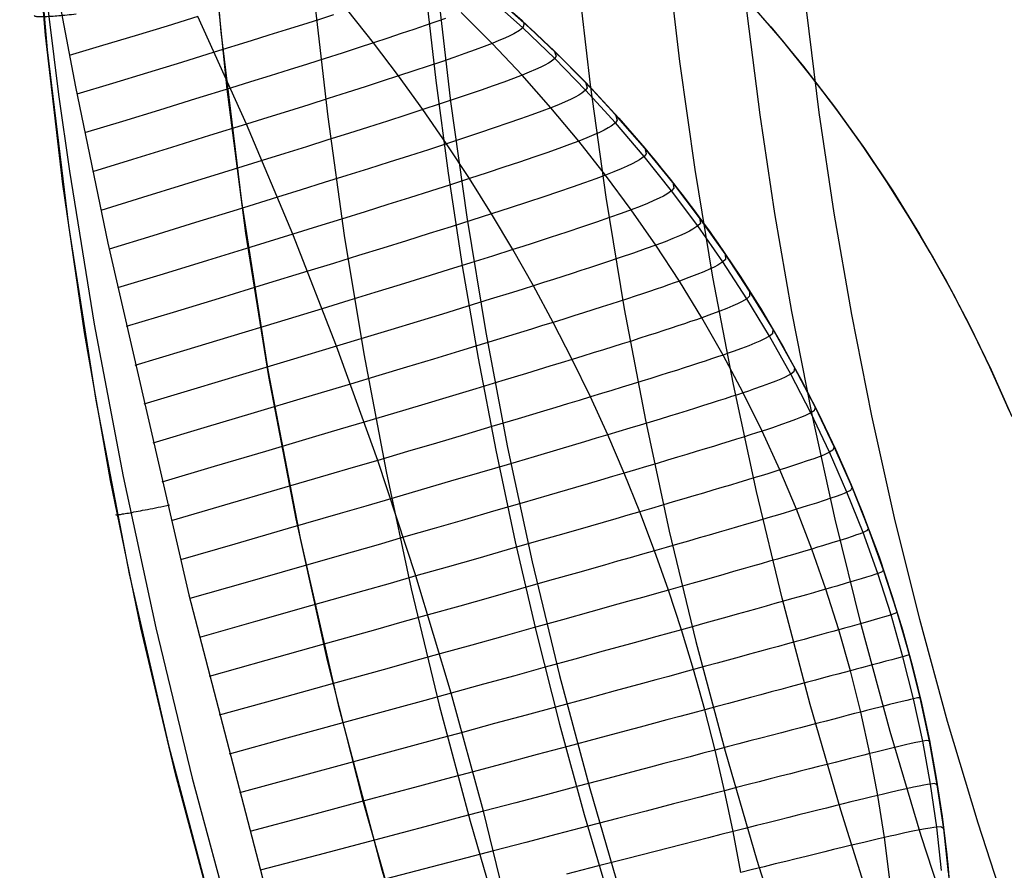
# Model space of a CAD drawing. Header units: millimetres. Extents: x -118 to 118, y -118 to 118.
# Tile 10 of 68: x -118 to -95, y -31 to -11. Entities that reach past the tile are written whole.
import ezdxf

# ---------------------------------------------------------------- set-up
doc = ezdxf.new("R2010")
doc.units = ezdxf.units.MM
doc.header["$MEASUREMENT"] = 0
doc.layers.add('Predefinito', color=5, linetype='Continuous')

msp = doc.modelspace()

# ---------------------------------------------------------------- linework, layer by layer
at = {"layer": 'Predefinito'}
for points in [[(-117.5, 0), (-117.43, -4.056), (-117.22, -8.106), (-116.87, -12.148), (-116.381, -16.174), (-115.754, -20.182), (-114.988, -24.165), (-114.086, -28.12), (-113.047, -32.041), (-111.874, -35.923), (-110.567, -39.764), (-109.129, -43.556), (-107.56, -47.297), (-105.864, -50.981), (-104.041, -54.605), (-102.094, -58.164)], [(-113.5, 0), (-113.432, -3.918), (-113.23, -7.83), (-112.892, -11.734), (-112.42, -15.624), (-111.813, -19.495), (-111.074, -23.342), (-110.202, -27.162), (-109.199, -30.95), (-108.065, -34.701), (-106.803, -38.41), (-105.414, -42.073), (-103.899, -45.687), (-102.26, -49.246), (-100.499, -52.746), (-98.619, -56.183), (-96.621, -59.554)], [(-108.5, 0), (-108.458, -2.664), (-108.35, -5.331), (-108.175, -8.001), (-107.933, -10.674), (-107.627, -13.33), (-107.256, -15.981), (-106.82, -18.626), (-106.319, -21.265), (-105.755, -23.888), (-105.129, -26.495), (-104.439, -29.087), (-103.687, -31.666), (-102.872, -34.227), (-101.997, -36.764), (-101.061, -39.278), (-100.065, -41.767), (-99.006, -44.24), (-97.889, -46.68), (-96.715, -49.087), (-95.483, -51.461), (-94.186, -53.817), (-92.835, -56.132), (-91.429, -58.406)], [(-91.161, -41.356), (-92.148, -39.108), (-93.075, -36.847), (-93.959, -34.532), (-94.78, -32.208), (-95.54, -29.878), (-96.238, -27.544), (-96.876, -25.209), (-97.454, -22.874), (-97.972, -20.542), (-98.432, -18.215), (-98.833, -15.895), (-99.177, -13.584), (-99.465, -11.283), (-99.698, -8.995), (-99.877, -6.721), (-100.003, -4.463), (-100.078, -2.222), (-100.103, 0)], [(-113.48, -2.146), (-112.401, -2.602), (-111.338, -3.095), (-110.293, -3.624), (-109.266, -4.188), (-108.26, -4.788), (-107.275, -5.421), (-106.312, -6.088), (-105.372, -6.788), (-104.457, -7.52), (-103.568, -8.282), (-102.705, -9.074), (-101.87, -9.896), (-101.064, -10.746), (-100.287, -11.623), (-99.541, -12.526), (-98.826, -13.454), (-98.143, -14.406), (-97.494, -15.381), (-96.878, -16.377), (-96.297, -17.394), (-95.751, -18.431), (-95.241, -19.485), (-94.767, -20.557)], [(-96.216, -31.017), (-96.327, -30.007), (-96.473, -29.001), (-96.653, -28.001), (-96.866, -27.007), (-97.112, -26.021), (-97.392, -25.044), (-97.704, -24.077), (-98.049, -23.121), (-98.425, -22.177), (-98.834, -21.247), (-99.273, -20.33), (-99.743, -19.429), (-100.243, -18.546), (-100.773, -17.677), (-101.333, -16.827), (-101.92, -15.998), (-102.534, -15.188), (-103.176, -14.4), (-103.844, -13.634), (-104.537, -12.89), (-105.255, -12.171), (-105.997, -11.476), (-106.762, -10.807)], [(-106.597, -10.947), (-105.817, -11.64), (-105.061, -12.361), (-104.33, -13.107), (-103.626, -13.878), (-102.949, -14.673), (-102.3, -15.491), (-101.679, -16.33), (-101.088, -17.191), (-100.527, -18.072), (-99.997, -18.972), (-99.498, -19.889), (-99.032, -20.823), (-98.598, -21.773), (-98.197, -22.737), (-97.83, -23.715), (-97.497, -24.705), (-97.199, -25.705), (-96.935, -26.716), (-96.706, -27.735), (-96.513, -28.761), (-96.355, -29.793), (-96.234, -30.83), (-96.148, -31.871)], [(-106.379, -11.136), (-105.699, -11.749), (-105.038, -12.383), (-104.396, -13.037), (-103.774, -13.711), (-103.173, -14.404), (-102.593, -15.114), (-102.035, -15.841), (-101.501, -16.583), (-100.99, -17.34), (-100.504, -18.11), (-100.042, -18.892), (-99.606, -19.686), (-99.194, -20.489), (-98.809, -21.3), (-98.45, -22.119), (-98.116, -22.945), (-97.809, -23.775), (-97.528, -24.609), (-97.272, -25.445), (-97.043, -26.284), (-96.838, -27.128), (-96.656, -27.984), (-96.498, -28.849), (-96.365, -29.725), (-96.257, -30.608), (-96.175, -31.499)], [(-94.827, -20.416), (-95.226, -19.517), (-95.653, -18.627), (-96.106, -17.746), (-96.587, -16.876), (-97.095, -16.018), (-97.629, -15.172), (-98.188, -14.341), (-98.773, -13.525), (-99.382, -12.726), (-100.015, -11.944), (-100.671, -11.181)]]:
    msp.add_lwpolyline(points, dxfattribs=at)
at = {"layer": 'Predefinito', "extrusion": (-0.111197, 0.990404, 0.082062)}
msp.add_lwpolyline([(117.5, -135.503), (117.499, -135.446), (117.498, -135.388), (117.495, -135.33), (117.491, -135.272), (117.486, -135.213), (117.48, -135.155), (117.472, -135.097), (117.464, -135.039), (117.454, -134.981), (117.443, -134.923), (117.431, -134.866), (117.418, -134.808), (117.404, -134.751), (117.389, -134.694), (117.372, -134.637), (117.355, -134.581), (117.336, -134.525), (117.316, -134.469), (117.295, -134.414), (117.273, -134.359), (117.25, -134.305), (117.226, -134.251), (117.201, -134.198), (117.175, -134.145), (117.148, -134.093), (117.12, -134.042), (117.091, -133.991), (117.061, -133.941), (117.03, -133.892), (116.999, -133.843), (116.966, -133.795), (116.933, -133.748)], dxfattribs=at)
at = {"layer": 'Predefinito', "extrusion": (-0.12632, 0.989365, 0.07211)}
msp.add_lwpolyline([(117.5, -135.742), (117.499, -135.677), (117.497, -135.613), (117.494, -135.548), (117.489, -135.482), (117.482, -135.417), (117.475, -135.352), (117.465, -135.287), (117.455, -135.222), (117.442, -135.157), (117.429, -135.092), (117.414, -135.027), (117.397, -134.963), (117.379, -134.899), (117.36, -134.835), (117.339, -134.772), (117.317, -134.709), (117.293, -134.647), (117.268, -134.585), (117.242, -134.524), (117.214, -134.464), (117.185, -134.404), (117.155, -134.345), (117.123, -134.287), (117.091, -134.229), (117.057, -134.172), (117.022, -134.117), (116.985, -134.062), (116.948, -134.008), (116.91, -133.955), (116.87, -133.903), (116.83, -133.852), (116.789, -133.803)], dxfattribs=at)
at = {"layer": 'Predefinito', "extrusion": (-0.509865, 0.847886, 0.145349)}
msp.add_lwpolyline([(99.045, -147.309), (99.008, -147.217), (98.969, -147.126), (98.928, -147.034), (98.884, -146.944), (98.838, -146.855), (98.79, -146.766), (98.739, -146.678), (98.687, -146.592), (98.632, -146.506), (98.575, -146.422), (98.516, -146.339), (98.454, -146.257), (98.391, -146.177), (98.326, -146.099), (98.259, -146.022), (98.19, -145.946), (98.119, -145.873), (98.047, -145.801), (97.973, -145.731), (97.897, -145.663), (97.82, -145.597), (97.742, -145.533), (97.662, -145.471), (97.58, -145.411), (97.498, -145.353), (97.414, -145.298), (97.33, -145.244), (97.244, -145.193), (97.158, -145.144), (97.071, -145.097), (96.983, -145.053), (96.894, -145.011), (96.805, -144.971), (96.714, -144.932), (96.622, -144.896), (96.529, -144.862), (96.434, -144.83), (96.339, -144.8), (96.242, -144.772), (96.144, -144.747), (96.046, -144.724), (95.947, -144.703), (95.847, -144.684), (95.747, -144.668), (95.646, -144.654), (95.544, -144.643), (95.442, -144.634), (95.34, -144.628), (95.238, -144.624), (95.135, -144.622), (95.033, -144.624), (94.931, -144.627), (94.829, -144.633), (94.727, -144.642), (94.625, -144.652), (94.524, -144.666), (94.424, -144.682), (94.324, -144.7), (94.225, -144.72), (94.126, -144.743), (94.029, -144.768), (93.932, -144.795), (93.836, -144.824), (93.742, -144.856)], dxfattribs=at)
at = {"layer": 'Predefinito', "extrusion": (-0.156525, 0.986278, 0.052502)}
msp.add_lwpolyline([(117.5, -136.125), (117.499, -136.05), (117.496, -135.975), (117.491, -135.899), (117.485, -135.823), (117.476, -135.747), (117.465, -135.671), (117.453, -135.595), (117.438, -135.519), (117.422, -135.444), (117.403, -135.368), (117.382, -135.293), (117.36, -135.219), (117.335, -135.145), (117.309, -135.071), (117.28, -134.998), (117.25, -134.926), (117.218, -134.855), (117.184, -134.785), (117.148, -134.715), (117.111, -134.647), (117.071, -134.58), (117.03, -134.514), (116.988, -134.449), (116.944, -134.385), (116.898, -134.323), (116.851, -134.262), (116.803, -134.202), (116.753, -134.144), (116.702, -134.088), (116.65, -134.033), (116.596, -133.979), (116.542, -133.927)], dxfattribs=at)
at = {"layer": 'Predefinito', "extrusion": (-0.216488, 0.976085, 0.019786)}
msp.add_lwpolyline([(117.5, -136.533), (117.499, -136.447), (117.495, -136.361), (117.489, -136.274), (117.48, -136.187), (117.468, -136.1), (117.454, -136.012), (117.438, -135.925), (117.418, -135.838), (117.396, -135.751), (117.372, -135.665), (117.344, -135.579), (117.314, -135.494), (117.282, -135.41), (117.246, -135.326), (117.209, -135.244), (117.168, -135.162), (117.126, -135.082), (117.081, -135.004), (117.033, -134.927), (116.984, -134.851), (116.932, -134.777), (116.878, -134.705), (116.822, -134.634), (116.765, -134.566), (116.705, -134.499), (116.644, -134.435), (116.581, -134.373), (116.517, -134.313), (116.451, -134.255), (116.384, -134.199), (116.316, -134.146), (116.247, -134.095)], dxfattribs=at)
at = {"layer": 'Predefinito', "extrusion": (-0.637433, 0.753614, 0.160453)}
msp.add_lwpolyline([(96.658, -148.479), (96.619, -148.386), (96.577, -148.294), (96.533, -148.203), (96.487, -148.112), (96.439, -148.022), (96.388, -147.934), (96.335, -147.846), (96.28, -147.759), (96.223, -147.674), (96.164, -147.59), (96.102, -147.507), (96.039, -147.425), (95.974, -147.345), (95.907, -147.267), (95.838, -147.19), (95.767, -147.115), (95.694, -147.042), (95.62, -146.97), (95.544, -146.901), (95.467, -146.833), (95.388, -146.767), (95.308, -146.704), (95.227, -146.642), (95.144, -146.582), (95.061, -146.525), (94.976, -146.469), (94.89, -146.416), (94.803, -146.365), (94.716, -146.317), (94.628, -146.27), (94.539, -146.226), (94.449, -146.184), (94.359, -146.144), (94.267, -146.106), (94.174, -146.07), (94.08, -146.035), (93.985, -146.003), (93.888, -145.973), (93.791, -145.946), (93.693, -145.92), (93.594, -145.897), (93.494, -145.876), (93.393, -145.857), (93.292, -145.841), (93.19, -145.827), (93.088, -145.815), (92.985, -145.806), (92.882, -145.799), (92.779, -145.795), (92.676, -145.793), (92.572, -145.794), (92.469, -145.797), (92.366, -145.803), (92.263, -145.811), (92.161, -145.821), (92.059, -145.834), (91.957, -145.849), (91.856, -145.867), (91.756, -145.886), (91.656, -145.909), (91.557, -145.933), (91.459, -145.96), (91.362, -145.989), (91.266, -146.02)], dxfattribs=at)
at = {"layer": 'Predefinito'}
for points in [[(-111.338, -0.012, -161), (-111.294, -2.752, -161), (-111.182, -5.491, -161), (-111.003, -8.227, -161), (-110.756, -10.96, -161), (-110.442, -13.686, -161), (-110.062, -16.406, -161), (-109.615, -19.116, -161), (-109.104, -21.815, -161), (-108.527, -24.502, -161), (-107.885, -27.175, -161), (-107.179, -29.832, -161), (-106.41, -32.472, -161), (-105.576, -35.092, -161), (-104.68, -37.692, -161), (-103.722, -40.269, -161), (-102.701, -42.823, -161), (-101.617, -45.353, -161), (-100.472, -47.856, -161), (-99.265, -50.33, -161), (-97.998, -52.773, -161), (-96.672, -55.183, -161), (-95.285, -57.559, -161)], [(-108.775, -0.012, -153.679), (-108.747, -2.155, -153.679), (-108.675, -4.297, -153.679), (-108.561, -6.439, -153.679), (-108.404, -8.578, -153.679), (-108.206, -10.715, -153.679), (-107.966, -12.848, -153.679), (-107.684, -14.977, -153.679), (-107.36, -17.101, -153.679), (-106.996, -19.218, -153.679), (-106.59, -21.328, -153.679), (-106.144, -23.431, -153.679), (-105.657, -25.525, -153.679), (-105.129, -27.609, -153.679), (-104.562, -29.683, -153.679), (-103.954, -31.746, -153.679)], [(-105.275, -0.012, -143.679), (-105.234, -2.604, -143.679), (-105.128, -5.196, -143.679), (-104.958, -7.785, -143.679), (-104.724, -10.371, -143.679), (-104.427, -12.951, -143.679), (-104.067, -15.524, -143.679), (-103.645, -18.088, -143.679), (-103.16, -20.642, -143.679), (-102.614, -23.184, -143.679), (-102.007, -25.713, -143.679), (-101.338, -28.227, -143.679), (-100.61, -30.725, -143.679), (-99.821, -33.204, -143.679)], [(-97.925, -31.993, -141.415), (-98.685, -29.58, -141.414), (-99.388, -27.155, -141.412), (-100.032, -24.719, -141.411), (-100.618, -22.274, -141.408), (-101.145, -19.82, -141.405), (-101.614, -17.36, -141.402), (-102.024, -14.892, -141.398), (-102.374, -12.417, -141.394), (-102.664, -9.937, -141.39), (-102.893, -7.453, -141.386), (-103.059, -4.968, -141.383), (-103.162, -2.484, -141.38), (-103.199, -0.008, -141.379)], [(-96.057, -32.579, -145.026), (-96.84, -30.166, -145.026), (-97.551, -27.777, -145.027), (-98.211, -25.352, -145.026), (-98.811, -22.912, -145.025), (-99.342, -20.508, -145.024), (-99.805, -18.15, -145.022), (-100.195, -15.896, -145.019), (-100.534, -13.635, -145.017), (-100.823, -11.367, -145.014), (-101.062, -9.092, -145.011), (-101.324, -5.653, -145.007), (-101.468, -2.258, -145.002), (-101.5, 0, -145)], [(-113.036, -32.08, -136.603), (-113.928, -28.751, -136.603), (-114.722, -25.398, -136.559), (-115.418, -22.023, -136.468), (-116.014, -18.63, -136.324), (-116.51, -15.224, -136.12), (-116.905, -11.81, -135.852), (-117.215, -8.176, -135.515)], [(-108.724, -32.579, -135), (-109.632, -29.376, -135), (-110.446, -26.151, -135), (-111.165, -22.904, -135), (-111.789, -19.634, -135), (-112.317, -16.348, -135), (-112.747, -13.05, -135), (-113.081, -9.742, -135)], [(-116.941, -10.513, -135.015), (-116.613, -13.169, -135.043), (-116.362, -14.932, -135.066), (-115.791, -18.44, -135.116), (-115.131, -21.928, -135.159), (-114.383, -25.397, -135.189), (-113.547, -28.846, -135.204), (-112.622, -32.272, -135.203)], [(-96.374, -30.961, -108.234), (-96.486, -29.969, -108.247), (-96.631, -28.982, -108.257), (-96.808, -28.001, -108.264), (-97.018, -27.027, -108.268), (-97.26, -26.061, -108.269), (-97.534, -25.103, -108.268), (-97.839, -24.154, -108.264), (-98.176, -23.217, -108.257), (-98.544, -22.29, -108.247), (-98.943, -21.375, -108.234), (-99.372, -20.473, -108.219), (-99.831, -19.585, -108.2), (-100.319, -18.713, -108.179), (-100.838, -17.853, -108.155), (-101.385, -17.011, -108.128), (-101.96, -16.186, -108.099), (-102.563, -15.379, -108.066), (-103.193, -14.591, -108.031), (-103.85, -13.822, -107.993), (-104.533, -13.073, -107.952), (-105.241, -12.346, -107.908), (-105.974, -11.639, -107.862), (-106.732, -10.955, -107.812)], [(-116.583, -11.11, -134.31), (-116.225, -12.997, -134.22), (-115.479, -16.581, -134.134), (-113.621, -24.64, -134.12), (-111.742, -31.864, -134.128)], [(-100.975, -31.009, -123.843), (-101.15, -30.07, -123.866), (-101.346, -29.134, -123.882), (-101.562, -28.203, -123.891), (-101.799, -27.277, -123.895), (-102.057, -26.356, -123.891), (-102.335, -25.442, -123.882), (-102.633, -24.534, -123.866), (-102.951, -23.633, -123.843), (-103.29, -22.738, -123.814), (-103.648, -21.853, -123.779), (-104.025, -20.975, -123.737), (-104.422, -20.107, -123.689), (-104.838, -19.246, -123.634), (-105.273, -18.395, -123.573), (-105.726, -17.555, -123.505), (-106.197, -16.726, -123.431), (-106.687, -15.906, -123.351), (-107.194, -15.099, -123.264), (-107.719, -14.302, -123.171), (-108.26, -13.518, -123.071), (-108.818, -12.746, -122.965), (-109.393, -11.987, -122.853), (-109.984, -11.241, -122.734)], [(-94.867, -20.323, -100), (-95.271, -19.42, -100), (-95.701, -18.53, -100), (-96.156, -17.653, -100), (-96.637, -16.79, -100), (-97.142, -15.941, -100), (-97.671, -15.107, -100), (-98.225, -14.288, -100), (-98.802, -13.486, -100), (-99.401, -12.701, -100), (-100.024, -11.934, -100), (-100.668, -11.185, -100)], [(-113.417, -11.385, -129.134), (-114.123, -11.601, -130.454), (-114.852, -11.822, -131.745), (-115.6, -12.049, -133.009), (-116.364, -12.28, -134.249)], [(-110.31, -11.346, -123.591), (-110.656, -11.456, -124.434), (-111.018, -11.571, -125.264), (-111.396, -11.69, -126.08), (-111.789, -11.813, -126.884), (-112.195, -11.939, -127.676), (-113.04, -12.201, -129.223), (-113.795, -12.434, -130.514), (-114.574, -12.673, -131.774), (-115.374, -12.918, -133.007), (-116.191, -13.167, -134.213)], [(-107.746, -11.427, -117.437), (-107.965, -11.505, -118.367), (-108.206, -11.59, -119.288), (-108.469, -11.68, -120.198), (-108.755, -11.776, -121.096), (-109.063, -11.879, -121.982), (-109.393, -11.987, -122.853), (-109.743, -12.101, -123.709), (-110.114, -12.22, -124.55), (-110.502, -12.343, -125.376), (-110.907, -12.472, -126.189), (-111.328, -12.604, -126.988), (-111.763, -12.741, -127.774), (-112.21, -12.88, -128.546), (-112.669, -13.023, -129.307), (-113.471, -13.272, -130.572), (-114.297, -13.527, -131.805), (-115.146, -13.788, -133.008), (-116.012, -14.053, -134.185)], [(-105.997, -11.476, -100), (-105.944, -11.545, -103.931), (-105.974, -11.639, -107.862), (-106.048, -11.703, -109.825), (-106.18, -11.781, -111.781), (-106.271, -11.827, -112.754), (-106.383, -11.879, -113.723), (-106.517, -11.936, -114.687), (-106.674, -12, -115.645), (-106.856, -12.07, -116.596), (-107.064, -12.148, -117.539), (-107.297, -12.231, -118.473), (-107.554, -12.322, -119.397), (-107.835, -12.419, -120.309), (-108.14, -12.522, -121.209), (-108.467, -12.631, -122.094), (-108.818, -12.746, -122.965), (-109.191, -12.868, -123.82), (-109.585, -12.995, -124.659), (-109.999, -13.127, -125.483), (-110.43, -13.264, -126.292), (-110.877, -13.405, -127.086), (-111.34, -13.55, -127.866), (-111.816, -13.699, -128.633), (-112.303, -13.852, -129.386), (-113.149, -14.114, -130.628), (-114.021, -14.384, -131.836), (-114.915, -14.66, -133.013), (-115.829, -14.941, -134.162)], [(-106.206, -32.33, -130.006), (-106.872, -29.605, -130.04), (-107.61, -26.896, -130.033), (-108.42, -24.211, -129.985), (-109.296, -21.56, -129.897), (-110.239, -18.944, -129.767), (-111.243, -16.373, -129.597), (-112.303, -13.852, -129.386), (-113.417, -11.385, -129.134)], [(-97.562, -31.179, -116.356), (-97.684, -30.209, -116.38), (-97.836, -29.243, -116.399), (-98.016, -28.283, -116.412), (-98.226, -27.33, -116.42), (-98.464, -26.383, -116.423), (-98.731, -25.444, -116.42), (-99.026, -24.514, -116.412), (-99.35, -23.593, -116.399), (-99.701, -22.681, -116.38), (-100.081, -21.779, -116.356), (-100.487, -20.889, -116.326), (-100.921, -20.01, -116.291), (-101.381, -19.145, -116.251), (-101.869, -18.291, -116.205), (-102.383, -17.45, -116.154), (-102.922, -16.625, -116.097), (-103.487, -15.814, -116.035), (-104.076, -15.018, -115.968), (-104.69, -14.238, -115.895), (-105.328, -13.475, -115.817), (-105.989, -12.729, -115.734), (-106.674, -12, -115.645), (-107.381, -11.289, -115.551)], [(-105.255, -12.171, -100), (-105.206, -12.29, -105.932), (-105.241, -12.346, -107.908), (-105.322, -12.413, -109.883), (-105.384, -12.453, -110.868), (-105.463, -12.497, -111.85), (-105.561, -12.546, -112.829), (-105.68, -12.6, -113.803), (-105.822, -12.661, -114.771), (-105.989, -12.729, -115.734), (-106.183, -12.803, -116.689), (-106.403, -12.885, -117.636), (-106.65, -12.974, -118.573), (-106.922, -13.069, -119.499), (-107.22, -13.172, -120.413), (-107.542, -13.281, -121.314), (-107.889, -13.396, -122.201), (-108.26, -13.518, -123.071), (-108.654, -13.646, -123.925), (-109.071, -13.781, -124.762), (-109.508, -13.92, -125.583), (-109.964, -14.065, -126.388), (-110.437, -14.214, -127.178), (-110.926, -14.368, -127.953), (-111.428, -14.525, -128.714), (-111.944, -14.686, -129.461), (-112.831, -14.961, -130.682), (-113.745, -15.244, -131.867), (-114.683, -15.533, -133.021), (-115.641, -15.828, -134.145)], [(-104.537, -12.89, -100), (-104.493, -13.015, -105.965), (-104.533, -13.073, -107.952), (-104.62, -13.144, -109.938), (-104.687, -13.185, -110.928), (-104.771, -13.231, -111.915), (-104.875, -13.283, -112.899), (-105.001, -13.34, -113.877), (-105.151, -13.404, -114.851), (-105.328, -13.475, -115.817), (-105.532, -13.553, -116.776), (-105.764, -13.638, -117.726), (-106.024, -13.731, -118.667), (-106.311, -13.831, -119.595), (-106.624, -13.939, -120.512), (-106.963, -14.053, -121.414), (-107.328, -14.174, -122.301), (-107.719, -14.302, -123.171), (-108.133, -14.436, -124.024), (-108.571, -14.577, -124.859), (-109.03, -14.723, -125.677), (-109.51, -14.875, -126.479), (-110.007, -15.031, -127.265), (-110.52, -15.192, -128.035), (-111.049, -15.357, -128.791), (-111.59, -15.525, -129.531), (-112.517, -15.812, -130.733), (-113.471, -16.107, -131.899), (-114.45, -16.408, -133.031), (-115.45, -16.715, -134.132)], [(-103.844, -13.634, -100), (-103.806, -13.762, -105.995), (-103.85, -13.822, -107.993), (-103.944, -13.895, -109.989), (-104.014, -13.938, -110.984), (-104.104, -13.986, -111.976), (-104.213, -14.039, -112.964), (-104.346, -14.099, -113.947), (-104.504, -14.165, -114.925), (-104.69, -14.238, -115.895), (-104.904, -14.319, -116.858), (-105.148, -14.408, -117.811), (-105.42, -14.505, -118.754), (-105.72, -14.609, -119.685), (-106.048, -14.721, -120.603), (-106.404, -14.84, -121.507), (-106.786, -14.966, -122.394), (-107.194, -15.099, -123.264), (-107.628, -15.239, -124.116), (-108.086, -15.385, -124.95), (-108.566, -15.537, -125.766), (-109.067, -15.695, -126.564), (-109.587, -15.858, -127.346), (-110.124, -16.026, -128.112), (-110.677, -16.197, -128.862), (-111.243, -16.373, -129.597), (-112.206, -16.67, -130.782), (-113.198, -16.975, -131.929), (-114.216, -17.287, -133.042), (-115.255, -17.604, -134.123)], [(-103.176, -14.4, -100), (-103.145, -14.53, -106.024), (-103.193, -14.591, -108.031), (-103.294, -14.666, -110.036), (-103.368, -14.709, -111.036), (-103.462, -14.758, -112.033), (-103.577, -14.813, -113.025), (-103.717, -14.874, -114.013), (-103.882, -14.942, -114.994), (-104.076, -15.018, -115.968), (-104.3, -15.102, -116.934), (-104.554, -15.193, -117.89), (-104.838, -15.293, -118.836), (-105.151, -15.401, -119.769), (-105.493, -15.516, -120.689), (-105.864, -15.639, -121.593), (-106.261, -15.769, -122.481), (-106.687, -15.906, -123.351), (-107.139, -16.051, -124.202), (-107.616, -16.203, -125.034), (-108.116, -16.36, -125.848), (-108.637, -16.523, -126.643), (-109.179, -16.692, -127.422), (-109.737, -16.865, -128.184), (-110.312, -17.043, -128.929), (-110.901, -17.224, -129.658), (-111.9, -17.531, -130.828), (-112.928, -17.845, -131.959), (-113.982, -18.166, -133.055), (-115.058, -18.494, -134.118)], [(-102.534, -15.188, -100), (-102.51, -15.318, -106.05), (-102.563, -15.379, -108.066), (-102.669, -15.455, -110.08), (-102.748, -15.499, -111.084), (-102.846, -15.549, -112.085), (-102.967, -15.604, -113.082), (-103.112, -15.667, -114.073), (-103.285, -15.736, -115.058), (-103.487, -15.814, -116.035), (-103.72, -15.899, -117.004), (-103.984, -15.993, -117.964), (-104.279, -16.096, -118.912), (-104.604, -16.206, -119.847), (-104.959, -16.324, -120.768), (-105.343, -16.45, -121.673), (-105.756, -16.584, -122.562), (-105.973, -16.654, -122.999), (-106.197, -16.726, -123.431), (-106.666, -16.874, -124.282), (-107.161, -17.03, -125.112), (-107.679, -17.192, -125.924), (-108.22, -17.36, -126.717), (-108.781, -17.534, -127.492), (-109.36, -17.712, -128.25), (-109.956, -17.895, -128.991), (-110.567, -18.082, -129.715), (-111.598, -18.396, -130.871), (-112.659, -18.718, -131.988), (-113.747, -19.048, -133.068), (-114.858, -19.384, -134.114)], [(-101.92, -15.998, -100), (-101.903, -16.126, -106.075), (-101.96, -16.186, -108.099), (-102.072, -16.261, -110.121), (-102.154, -16.306, -111.129), (-102.257, -16.356, -112.133), (-102.383, -16.412, -113.133), (-102.534, -16.475, -114.128), (-102.713, -16.546, -115.116), (-102.922, -16.625, -116.097), (-103.164, -16.712, -117.069), (-103.437, -16.808, -118.031), (-103.742, -16.912, -118.981), (-104.079, -17.024, -119.918), (-104.259, -17.084, -120.381), (-104.446, -17.145, -120.841), (-104.641, -17.209, -121.296), (-104.843, -17.274, -121.747), (-105.053, -17.341, -122.194), (-105.27, -17.411, -122.636), (-105.494, -17.482, -123.073), (-105.726, -17.555, -123.505), (-105.965, -17.631, -123.933), (-106.21, -17.708, -124.355), (-106.721, -17.867, -125.184), (-107.257, -18.033, -125.994), (-107.815, -18.205, -126.784), (-108.395, -18.383, -127.556), (-108.993, -18.565, -128.311), (-109.609, -18.753, -129.047), (-110.239, -18.944, -129.767), (-111.3, -19.265, -130.911), (-112.392, -19.594, -132.015), (-113.512, -19.931, -133.081), (-114.655, -20.274, -134.113)], [(-101.333, -16.827, -100), (-101.324, -16.951, -106.097), (-101.385, -17.011, -108.128), (-101.503, -17.085, -110.158), (-101.588, -17.129, -111.169), (-101.695, -17.179, -112.177), (-101.825, -17.236, -113.181), (-101.982, -17.299, -114.179), (-102.167, -17.37, -115.17), (-102.383, -17.45, -116.154), (-102.504, -17.492, -116.642), (-102.632, -17.538, -117.128), (-102.769, -17.585, -117.612), (-102.915, -17.635, -118.092), (-103.068, -17.686, -118.57), (-103.229, -17.74, -119.045), (-103.399, -17.796, -119.516), (-103.576, -17.855, -119.984), (-103.762, -17.915, -120.447), (-103.955, -17.977, -120.907), (-104.155, -18.042, -121.363), (-104.364, -18.108, -121.814), (-104.58, -18.177, -122.261), (-104.803, -18.247, -122.704), (-105.034, -18.32, -123.141), (-105.273, -18.395, -123.573), (-105.519, -18.471, -124), (-105.772, -18.549, -124.422), (-106.298, -18.712, -125.25), (-106.849, -18.881, -126.057), (-107.424, -19.056, -126.846), (-108.02, -19.237, -127.615), (-108.636, -19.424, -128.366), (-109.269, -19.614, -129.099), (-109.918, -19.81, -129.815), (-111.007, -20.136, -130.949), (-112.128, -20.471, -132.041), (-113.277, -20.814, -133.094), (-114.45, -21.163, -134.113)], [(-100.773, -17.677, -100), (-100.773, -17.795, -106.117), (-100.838, -17.853, -108.155), (-100.961, -17.926, -110.191), (-101.049, -17.97, -111.206), (-101.16, -18.02, -112.217), (-101.295, -18.076, -113.224), (-101.456, -18.14, -114.225), (-101.647, -18.211, -115.219), (-101.869, -18.291, -116.205), (-101.993, -18.334, -116.695), (-102.126, -18.379, -117.182), (-102.267, -18.427, -117.666), (-102.416, -18.477, -118.148), (-102.574, -18.529, -118.627), (-102.74, -18.584, -119.102), (-102.914, -18.641, -119.574), (-103.096, -18.699, -120.043), (-103.286, -18.76, -120.507), (-103.484, -18.823, -120.967), (-103.691, -18.889, -121.424), (-103.905, -18.956, -121.875), (-104.126, -19.026, -122.323), (-104.356, -19.097, -122.765), (-104.593, -19.171, -123.202), (-104.838, -19.246, -123.634), (-105.09, -19.324, -124.061), (-105.35, -19.403, -124.482), (-105.889, -19.568, -125.309), (-106.455, -19.74, -126.115), (-107.045, -19.918, -126.901), (-107.657, -20.102, -127.668), (-108.289, -20.291, -128.416), (-108.938, -20.485, -129.146), (-109.604, -20.683, -129.858), (-110.157, -20.848, -130.426), (-110.718, -21.014, -130.982), (-111.865, -21.354, -132.064), (-113.041, -21.702, -133.107), (-114.241, -22.056, -134.114)], [(-100.243, -18.546, -100), (-100.25, -18.657, -106.135), (-100.319, -18.713, -108.179), (-100.447, -18.784, -110.221), (-100.538, -18.827, -111.239), (-100.652, -18.876, -112.253), (-100.791, -18.932, -113.262), (-100.957, -18.995, -114.266), (-101.153, -19.065, -115.262), (-101.263, -19.104, -115.757), (-101.381, -19.145, -116.251), (-101.509, -19.188, -116.741), (-101.644, -19.234, -117.23), (-101.789, -19.282, -117.715), (-101.942, -19.332, -118.198), (-102.104, -19.385, -118.677), (-102.273, -19.439, -119.154), (-102.452, -19.496, -119.626), (-102.638, -19.555, -120.095), (-102.833, -19.617, -120.56), (-103.036, -19.68, -121.021), (-103.247, -19.746, -121.478), (-103.466, -19.814, -121.93), (-103.694, -19.884, -122.377), (-103.928, -19.956, -122.82), (-104.171, -20.03, -123.257), (-104.422, -20.107, -123.689), (-104.68, -20.185, -124.115), (-104.945, -20.265, -124.536), (-105.218, -20.348, -124.952), (-105.498, -20.432, -125.362), (-106.076, -20.605, -126.167), (-106.68, -20.785, -126.951), (-107.305, -20.971, -127.716), (-107.952, -21.163, -128.461), (-108.616, -21.359, -129.188), (-109.296, -21.56, -129.897), (-109.861, -21.726, -130.46), (-110.434, -21.895, -131.013), (-111.605, -22.238, -132.086), (-112.805, -22.59, -133.119), (-114.03, -22.948, -134.116)], [(-99.743, -19.429, -100), (-99.759, -19.532, -106.151), (-99.831, -19.585, -108.2), (-99.888, -19.617, -109.224), (-99.963, -19.654, -110.247), (-100.058, -19.696, -111.268), (-100.175, -19.744, -112.284), (-100.317, -19.799, -113.296), (-100.487, -19.861, -114.302), (-100.688, -19.931, -115.301), (-100.8, -19.97, -115.797), (-100.921, -20.01, -116.291), (-101.051, -20.054, -116.783), (-101.19, -20.099, -117.272), (-101.338, -20.147, -117.758), (-101.494, -20.197, -118.242), (-101.659, -20.25, -118.722), (-101.833, -20.305, -119.199), (-102.015, -20.362, -119.672), (-102.205, -20.421, -120.142), (-102.404, -20.483, -120.607), (-102.612, -20.546, -121.069), (-102.827, -20.612, -121.526), (-103.051, -20.681, -121.978), (-103.282, -20.751, -122.425), (-103.522, -20.824, -122.868), (-103.77, -20.898, -123.305), (-104.025, -20.975, -123.737), (-104.289, -21.054, -124.163), (-104.559, -21.135, -124.584), (-104.838, -21.218, -124.999), (-105.123, -21.302, -125.409), (-105.713, -21.477, -126.212), (-106.329, -21.659, -126.995), (-106.967, -21.846, -127.758), (-107.625, -22.039, -128.501), (-108.303, -22.237, -129.225), (-108.997, -22.44, -129.931), (-109.571, -22.607, -130.491), (-110.155, -22.777, -131.04), (-111.347, -23.124, -132.105), (-112.569, -23.478, -133.13), (-113.816, -23.839, -134.118)], [(-99.273, -20.33, -100), (-99.296, -20.423, -106.165), (-99.372, -20.473, -108.219), (-99.431, -20.504, -109.245), (-99.508, -20.539, -110.27), (-99.605, -20.58, -111.293), (-99.725, -20.626, -112.311), (-99.871, -20.68, -113.325), (-100.044, -20.741, -114.333), (-100.249, -20.811, -115.334), (-100.364, -20.849, -115.831), (-100.487, -20.889, -116.326), (-100.62, -20.932, -116.819), (-100.761, -20.977, -117.309), (-100.912, -21.025, -117.796), (-101.071, -21.075, -118.28), (-101.239, -21.127, -118.761), (-101.416, -21.182, -119.238), (-101.602, -21.239, -119.712), (-101.796, -21.298, -120.182), (-101.998, -21.36, -120.648), (-102.209, -21.423, -121.11), (-102.428, -21.49, -121.567), (-102.656, -21.558, -122.02), (-102.892, -21.628, -122.467), (-103.136, -21.701, -122.91), (-103.388, -21.776, -123.347), (-103.648, -21.853, -123.779), (-103.916, -21.932, -124.205), (-104.191, -22.013, -124.625), (-104.474, -22.096, -125.04), (-104.764, -22.181, -125.45), (-105.365, -22.357, -126.252), (-105.991, -22.539, -127.033), (-106.64, -22.727, -127.794), (-107.31, -22.922, -128.535), (-107.999, -23.121, -129.257), (-108.704, -23.324, -129.96), (-109.288, -23.493, -130.517), (-109.881, -23.663, -131.063), (-111.091, -24.011, -132.122), (-112.332, -24.368, -133.14), (-113.599, -24.731, -134.12)], [(-98.834, -21.247, -100), (-98.864, -21.329, -106.176), (-98.943, -21.375, -108.234), (-99.004, -21.403, -109.263), (-99.083, -21.437, -110.29), (-99.182, -21.476, -111.314), (-99.305, -21.521, -112.335), (-99.453, -21.573, -113.35), (-99.63, -21.633, -114.36), (-99.838, -21.701, -115.362), (-99.955, -21.739, -115.86), (-100.081, -21.779, -116.356), (-100.216, -21.821, -116.849), (-100.359, -21.866, -117.34), (-100.512, -21.913, -117.827), (-100.674, -21.962, -118.312), (-100.845, -22.014, -118.794), (-101.025, -22.069, -119.272), (-101.213, -22.125, -119.746), (-101.41, -22.184, -120.216), (-101.616, -22.246, -120.683), (-101.83, -22.309, -121.145), (-102.052, -22.375, -121.602), (-102.283, -22.443, -122.055), (-102.523, -22.513, -122.503), (-102.77, -22.586, -122.945), (-103.026, -22.661, -123.383), (-103.29, -22.738, -123.814), (-103.562, -22.817, -124.24), (-103.842, -22.898, -124.66), (-104.129, -22.981, -125.075), (-104.423, -23.066, -125.484), (-105.032, -23.242, -126.285), (-105.667, -23.424, -127.066), (-106.326, -23.613, -127.825), (-107.005, -23.807, -128.564), (-107.704, -24.007, -129.284), (-108.42, -24.211, -129.985), (-109.011, -24.38, -130.54), (-109.612, -24.551, -131.083), (-110.839, -24.899, -132.137), (-112.096, -25.256, -133.149), (-113.379, -25.62, -134.123)], [(-98.425, -22.177, -100), (-98.463, -22.248, -106.186), (-98.544, -22.29, -108.247), (-98.607, -22.317, -109.277), (-98.687, -22.348, -110.305), (-98.788, -22.386, -111.331), (-98.913, -22.429, -112.353), (-99.064, -22.48, -113.371), (-99.244, -22.538, -114.381), (-99.455, -22.605, -115.385), (-99.574, -22.642, -115.884), (-99.701, -22.681, -116.38), (-99.838, -22.723, -116.874), (-99.984, -22.767, -117.365), (-100.139, -22.813, -117.853), (-100.303, -22.862, -118.338), (-100.476, -22.914, -118.82), (-100.658, -22.968, -119.299), (-100.849, -23.024, -119.774), (-101.048, -23.082, -120.244), (-101.256, -23.143, -120.711), (-101.473, -23.206, -121.173), (-101.699, -23.272, -121.631), (-101.933, -23.339, -122.084), (-102.175, -23.409, -122.532), (-102.425, -23.482, -122.974), (-102.684, -23.556, -123.412), (-102.951, -23.633, -123.843), (-103.227, -23.711, -124.269), (-103.51, -23.792, -124.689), (-103.8, -23.875, -125.103), (-104.098, -23.96, -125.512), (-104.715, -24.135, -126.313), (-105.357, -24.318, -127.092), (-106.023, -24.506, -127.85), (-106.711, -24.701, -128.588), (-107.418, -24.9, -129.306), (-108.142, -25.104, -130.006), (-108.74, -25.273, -130.558), (-109.347, -25.444, -131.1), (-110.587, -25.792, -132.148), (-111.858, -26.149, -133.156), (-113.155, -26.513, -134.125)], [(-98.049, -23.121, -100), (-98.092, -23.179, -106.193), (-98.176, -23.217, -108.257), (-98.24, -23.241, -109.288), (-98.322, -23.271, -110.318), (-98.425, -23.306, -111.345), (-98.552, -23.348, -112.368), (-98.705, -23.397, -113.386), (-98.887, -23.453, -114.398), (-99.101, -23.518, -115.403), (-99.221, -23.554, -115.902), (-99.35, -23.593, -116.399), (-99.488, -23.633, -116.893), (-99.635, -23.677, -117.385), (-99.792, -23.723, -117.873), (-99.958, -23.771, -118.359), (-100.133, -23.822, -118.841), (-100.317, -23.875, -119.32), (-100.509, -23.93, -119.795), (-100.711, -23.988, -120.266), (-100.921, -24.048, -120.733), (-101.14, -24.111, -121.195), (-101.368, -24.176, -121.653), (-101.604, -24.243, -122.106), (-101.849, -24.312, -122.554), (-102.102, -24.384, -122.997), (-102.363, -24.458, -123.434), (-102.633, -24.534, -123.866), (-102.911, -24.612, -124.291), (-103.197, -24.693, -124.711), (-103.49, -24.775, -125.125), (-103.791, -24.859, -125.534), (-104.413, -25.034, -126.334), (-105.062, -25.215, -127.113), (-105.734, -25.403, -127.87), (-106.428, -25.597, -128.607), (-107.141, -25.796, -129.324), (-107.872, -25.999, -130.021), (-108.475, -26.167, -130.573), (-109.088, -26.337, -131.112), (-110.338, -26.685, -132.158), (-111.62, -27.041, -133.161), (-112.928, -27.404, -134.126)], [(-97.704, -24.077, -100), (-97.753, -24.121, -106.199), (-97.839, -24.154, -108.264), (-97.904, -24.177, -109.296), (-97.988, -24.205, -110.326), (-98.092, -24.238, -111.354), (-98.22, -24.277, -112.379), (-98.375, -24.324, -113.398), (-98.559, -24.378, -114.41), (-98.775, -24.441, -115.416), (-98.896, -24.476, -115.915), (-99.026, -24.514, -116.412), (-99.166, -24.554, -116.907), (-99.314, -24.596, -117.399), (-99.472, -24.641, -117.888), (-99.639, -24.688, -118.374), (-99.816, -24.738, -118.856), (-100.001, -24.791, -119.335), (-100.195, -24.845, -119.81), (-100.398, -24.902, -120.282), (-100.61, -24.962, -120.749), (-100.831, -25.023, -121.211), (-101.061, -25.087, -121.669), (-101.298, -25.154, -122.122), (-101.545, -25.222, -122.57), (-101.8, -25.293, -123.013), (-102.063, -25.366, -123.45), (-102.335, -25.442, -123.882), (-102.615, -25.519, -124.307), (-102.902, -25.599, -124.727), (-103.198, -25.681, -125.141), (-103.501, -25.764, -125.549), (-104.127, -25.937, -126.349), (-104.78, -26.118, -127.127), (-105.457, -26.304, -127.884), (-106.156, -26.497, -128.62), (-106.874, -26.694, -129.336), (-107.61, -26.896, -130.033), (-108.217, -27.063, -130.583), (-108.834, -27.233, -131.121), (-110.092, -27.578, -132.165), (-111.382, -27.932, -133.165), (-112.699, -28.293, -134.128)], [(-97.392, -25.044, -100), (-97.446, -25.074, -106.202), (-97.534, -25.103, -108.268), (-97.6, -25.123, -109.301), (-97.684, -25.148, -110.332), (-97.79, -25.179, -111.36), (-97.919, -25.217, -112.385), (-98.075, -25.261, -113.404), (-98.261, -25.313, -114.418), (-98.478, -25.374, -115.423), (-98.6, -25.408, -115.923), (-98.731, -25.444, -116.42), (-98.871, -25.483, -116.915), (-99.021, -25.525, -117.407), (-99.18, -25.569, -117.896), (-99.348, -25.615, -118.382), (-99.525, -25.664, -118.865), (-99.711, -25.715, -119.344), (-99.907, -25.769, -119.82), (-100.111, -25.825, -120.291), (-100.324, -25.883, -120.758), (-100.546, -25.944, -121.221), (-100.776, -26.007, -121.679), (-101.015, -26.072, -122.132), (-101.263, -26.14, -122.58), (-101.519, -26.21, -123.023), (-101.784, -26.282, -123.46), (-102.057, -26.356, -123.891), (-102.338, -26.433, -124.317), (-102.627, -26.512, -124.737), (-102.924, -26.593, -125.151), (-103.228, -26.675, -125.559), (-103.539, -26.76, -125.961), (-103.858, -26.847, -126.358), (-104.514, -27.025, -127.136), (-105.194, -27.21, -127.892), (-105.895, -27.401, -128.628), (-106.617, -27.596, -129.343), (-107.356, -27.797, -130.04), (-107.966, -27.962, -130.589), (-108.585, -28.13, -131.127), (-109.848, -28.473, -132.169), (-111.144, -28.824, -133.168), (-112.465, -29.183, -134.128)], [(-97.112, -26.021, -100), (-97.171, -26.037, -106.203), (-97.26, -26.061, -108.269), (-97.327, -26.079, -109.302), (-97.412, -26.102, -110.334), (-97.518, -26.13, -111.362), (-97.649, -26.165, -112.387), (-97.805, -26.207, -113.407), (-97.992, -26.257, -114.42), (-98.21, -26.315, -115.426), (-98.333, -26.348, -115.926), (-98.464, -26.383, -116.423), (-98.605, -26.421, -116.918), (-98.755, -26.461, -117.41), (-98.914, -26.504, -117.899), (-99.083, -26.549, -118.385), (-99.261, -26.597, -118.868), (-99.447, -26.647, -119.347), (-99.643, -26.699, -119.823), (-99.848, -26.754, -120.294), (-100.062, -26.811, -120.761), (-100.284, -26.871, -121.224), (-100.515, -26.933, -121.682), (-100.755, -26.997, -122.135), (-101.003, -27.064, -122.583), (-101.26, -27.133, -123.026), (-101.526, -27.204, -123.463), (-101.799, -27.277, -123.895), (-102.081, -27.353, -124.32), (-102.371, -27.43, -124.74), (-102.668, -27.51, -125.154), (-102.973, -27.592, -125.562), (-103.285, -27.675, -125.965), (-103.604, -27.761, -126.361), (-104.261, -27.937, -127.139), (-104.943, -28.119, -127.895), (-105.646, -28.308, -128.631), (-106.369, -28.502, -129.346), (-107.11, -28.7, -130.042), (-107.721, -28.864, -130.591), (-108.341, -29.03, -131.129), (-109.607, -29.369, -132.17), (-110.905, -29.717, -133.169), (-112.229, -30.072, -134.129)], [(-96.866, -27.007, -100), (-96.928, -27.008, -106.202), (-97.018, -27.027, -108.268), (-97.086, -27.042, -109.301), (-97.171, -27.063, -110.332), (-97.278, -27.089, -111.36), (-97.409, -27.121, -112.385), (-97.566, -27.161, -113.404), (-97.753, -27.208, -114.418), (-97.972, -27.264, -115.423), (-98.094, -27.296, -115.923), (-98.226, -27.33, -116.42), (-98.367, -27.366, -116.915), (-98.517, -27.405, -117.407), (-98.676, -27.447, -117.896), (-98.845, -27.491, -118.382), (-99.023, -27.537, -118.865), (-99.21, -27.586, -119.344), (-99.406, -27.637, -119.82), (-99.611, -27.691, -120.291), (-99.824, -27.746, -120.758), (-100.047, -27.805, -121.221), (-100.278, -27.865, -121.679), (-100.518, -27.928, -122.132), (-100.766, -27.994, -122.58), (-101.023, -28.061, -123.023), (-101.288, -28.131, -123.46), (-101.562, -28.203, -123.891), (-101.844, -28.277, -124.317), (-102.134, -28.354, -124.737), (-102.431, -28.432, -125.151), (-102.736, -28.512, -125.559), (-103.048, -28.595, -125.961), (-103.367, -28.679, -126.358), (-104.024, -28.852, -127.136), (-104.705, -29.032, -127.892), (-105.409, -29.218, -128.628), (-106.131, -29.409, -129.343), (-106.872, -29.605, -130.04), (-107.482, -29.766, -130.589), (-108.102, -29.93, -131.127), (-109.368, -30.265, -132.169), (-110.666, -30.609, -133.168), (-111.99, -30.959, -134.128)], [(-96.653, -28.001, -100), (-96.717, -27.987, -106.199), (-96.808, -28.001, -108.264), (-96.876, -28.014, -109.296), (-96.962, -28.032, -110.326), (-97.069, -28.055, -111.354), (-97.2, -28.085, -112.379), (-97.357, -28.122, -113.398), (-97.544, -28.167, -114.41), (-97.763, -28.221, -115.416), (-97.885, -28.251, -115.915), (-98.016, -28.283, -116.412), (-98.157, -28.318, -116.907), (-98.307, -28.356, -117.399), (-98.466, -28.396, -117.888), (-98.635, -28.439, -118.374), (-98.812, -28.484, -118.856), (-98.999, -28.531, -119.335), (-99.194, -28.581, -119.81), (-99.399, -28.633, -120.282), (-99.612, -28.688, -120.749), (-99.834, -28.745, -121.211), (-100.065, -28.804, -121.669), (-100.304, -28.865, -122.122), (-100.552, -28.929, -122.57), (-100.808, -28.995, -123.013), (-101.073, -29.064, -123.45), (-101.346, -29.134, -123.882), (-101.627, -29.207, -124.307), (-101.916, -29.282, -124.727), (-102.212, -29.359, -125.141), (-102.517, -29.437, -125.549), (-103.146, -29.601, -126.349), (-103.801, -29.771, -127.127), (-104.481, -29.948, -127.884), (-105.182, -30.131, -128.62), (-105.903, -30.319, -129.336), (-106.641, -30.512, -130.033), (-107.251, -30.671, -130.583), (-107.869, -30.832, -131.122), (-109.132, -31.162, -132.165)], [(-96.473, -29.001, -100), (-96.54, -28.973, -106.193), (-96.631, -28.982, -108.257), (-96.699, -28.993, -109.288), (-96.785, -29.008, -110.318), (-96.892, -29.029, -111.345), (-97.022, -29.056, -112.368), (-97.179, -29.09, -113.386), (-97.365, -29.133, -114.398), (-97.583, -29.183, -115.403), (-97.705, -29.212, -115.902), (-97.836, -29.243, -116.399), (-97.976, -29.277, -116.893), (-98.125, -29.313, -117.385), (-98.284, -29.352, -117.873), (-98.451, -29.393, -118.359), (-98.628, -29.436, -118.841), (-98.814, -29.482, -119.32), (-99.009, -29.531, -119.795), (-99.212, -29.581, -120.266), (-99.424, -29.634, -120.733), (-99.645, -29.69, -121.195), (-99.875, -29.747, -121.653), (-100.113, -29.807, -122.106), (-100.36, -29.87, -122.554), (-100.615, -29.934, -122.997), (-100.878, -30.001, -123.434), (-101.15, -30.07, -123.866), (-101.43, -30.141, -124.291), (-101.717, -30.214, -124.711), (-102.012, -30.289, -125.125), (-102.315, -30.367, -125.534), (-102.941, -30.527, -126.334), (-103.594, -30.694, -127.113), (-104.27, -30.867, -127.87), (-104.968, -31.047, -128.607)], [(-96.327, -30.007, -100), (-96.395, -29.965, -106.186), (-96.486, -29.969, -108.247), (-96.554, -29.977, -109.277), (-96.64, -29.99, -110.305), (-96.746, -30.008, -111.331), (-96.876, -30.033, -112.353), (-97.032, -30.064, -113.371), (-97.217, -30.104, -114.381), (-97.433, -30.152, -115.385), (-97.554, -30.179, -115.884), (-97.684, -30.209, -116.38), (-97.823, -30.241, -116.874), (-97.972, -30.276, -117.365), (-98.129, -30.313, -117.853), (-98.296, -30.352, -118.338), (-98.471, -30.394, -118.82), (-98.656, -30.439, -119.299), (-98.849, -30.485, -119.774), (-99.051, -30.535, -120.244), (-99.262, -30.586, -120.711), (-99.481, -30.64, -121.173), (-99.709, -30.696, -121.631), (-99.946, -30.754, -122.084), (-100.191, -30.815, -122.532), (-100.444, -30.877, -122.974), (-100.705, -30.942, -123.412), (-100.975, -31.009, -123.843)]]:
    msp.add_polyline3d(points, dxfattribs=at)

doc.saveas('drawing.dxf')
